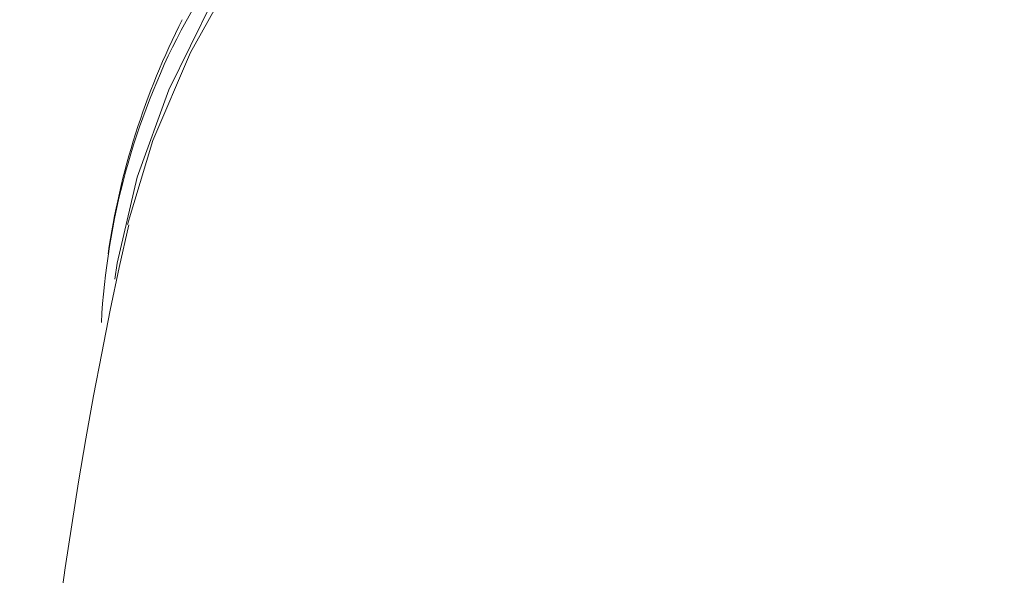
# Model space of a CAD drawing. Header units: millimetres. Extents: x -409 to 780, y -1099 to 54.
# Tile 17 of 35: x 263 to 290, y -1006 to -991. Entities that reach past the tile are written whole.
import ezdxf

# ---------------------------------------------------------------- set-up
doc = ezdxf.new("R2010")
doc.units = ezdxf.units.MM

msp = doc.modelspace()

# ---------------------------------------------------------------- linework, layer by layer
at = {"color": 7, "linetype": 'Continuous', "lineweight": 15, "flags": 128}
for points in [[(317.157, -972.09), (315.733, -971.276), (313.567, -970.355), (311.181, -969.671), (308.603, -969.232), (305.862, -969.042), (302.989, -969.106), (300.016, -969.42), (296.978, -969.982), (293.908, -970.786), (290.841, -971.823), (287.813, -973.08), (284.857, -974.543), (282.007, -976.196), (279.295, -978.02), (276.752, -979.995), (274.407, -982.098), (272.286, -984.305), (270.413, -986.591), (268.81, -988.93), (267.495, -991.297)], [(265.711, -998.01), (265.776, -997.576), (266.315, -995.26), (267.171, -992.904), (268.337, -990.534), (269.798, -988.178), (271.538, -985.862), (273.538, -983.612), (275.774, -981.454), (278.222, -979.413), (280.853, -977.51), (283.638, -975.769), (286.545, -974.209), (289.541, -972.847), (292.593, -971.698), (295.666, -970.777), (298.724, -970.093), (301.734, -969.654), (304.661, -969.465), (307.472, -969.528), (310.136, -969.842), (312.621, -970.405), (314.9, -971.209), (315.196, -971.338)], [(314.522, -971.129), (313.926, -970.908), (311.535, -970.222), (308.951, -969.782), (306.204, -969.593), (303.324, -969.656), (300.345, -969.971), (297.299, -970.535), (294.222, -971.341), (291.149, -972.379), (288.113, -973.639), (285.15, -975.106), (282.294, -976.763), (279.576, -978.591), (277.027, -980.571), (274.676, -982.678), (272.55, -984.89), (270.673, -987.182), (269.067, -989.527), (267.749, -991.898)], [(267.749, -991.898), (266.734, -994.27), (266.052, -996.536)]]:
    msp.add_lwpolyline(points, dxfattribs=at)
at = {"color": 7, "linetype": 'Continuous', "lineweight": 15}
for centre, radius, start, end in [((285.756, -1000.263), 20.44, 153.0921, 171.7404), ((284.714, -1000.219), 19.393, 152.6065, 176.9379), ((383.159, -1022.927), 120.011, 167.29908, 203.07036)]:
    msp.add_arc(centre, radius, start, end, dxfattribs=at)

doc.saveas('drawing.dxf')
